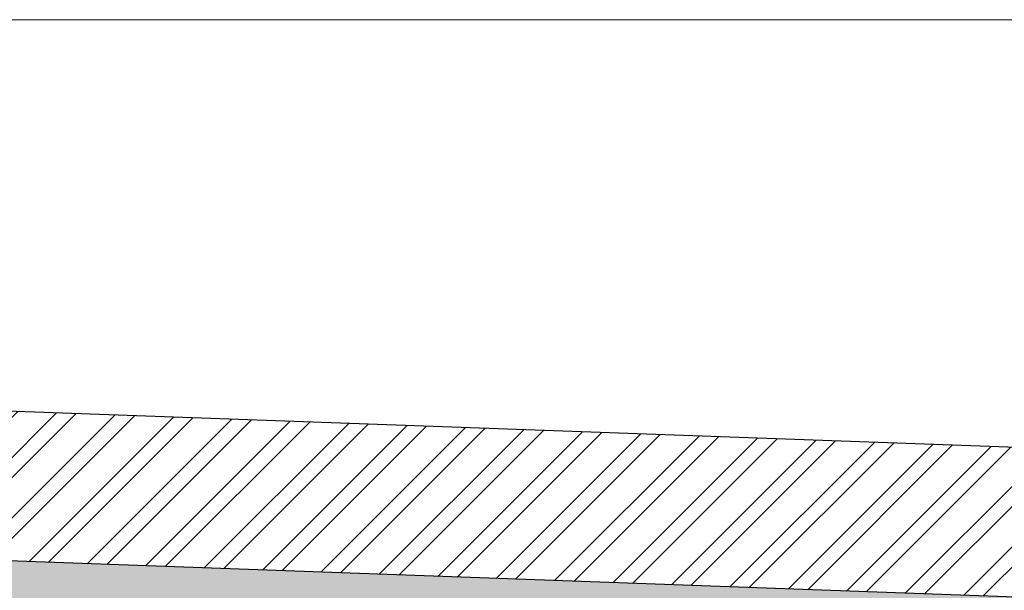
# Model space of a CAD drawing. Header units: millimetres. Extents: x 297264 to 416219, y -77299 to -23696.
# Tile 119 of 187: x 327564 to 328879, y -25919 to -25157. Entities that reach past the tile are written whole.
import ezdxf

# ---------------------------------------------------------------- set-up
doc = ezdxf.new("R2010")
doc.units = ezdxf.units.MM
doc.header["$LTSCALE"] = 2.5
for name, color, linetype, lineweight in [('ELEVATION 3', 23, 'Continuous', 13), ('HATCH LIGHT', 250, 'Continuous', 0), ('WALL', 132, 'Continuous', 25)]:
    doc.layers.add(name, color=color, linetype=linetype, lineweight=lineweight)

msp = doc.modelspace()

# ---------------------------------------------------------------- hatches: boundary and pattern name
at = {"layer": 'HATCH LIGHT', "true_color": 0x636466}
h = msp.add_hatch(dxfattribs=at)
h.set_pattern_fill('ANSI32', color=251, scale=6)
h.set_pattern_definition([(45, (257511.52, -46725.026), (-40.411153, 40.411153), []), (45, (257538.46, -46725.026), (-40.411153, 40.411153), [])])
h.paths.add_polyline_path([(334654.4, -32590), (334460.4, -32638.8), (334642, -33359.7), (322089.3, -33359.6, -0.000263), (322074.8, -33559.6), (334898.6, -33559.7)])
h.paths.add_polyline_path([(322503.3, -25157.1), (322303.2, -25157.1, -0.011972), (321822, -34256), (322022.5, -34256, 0.01196)])
h.paths.add_polyline_path([(322486.9, -25697.6), (332165.8, -26046.6, 0.003501), (332659.9, -26800.6), (332827.5, -26691.5), (332277.4, -25850.5), (322493.1, -25497.7, -0.000262)])
h = msp.add_hatch(dxfattribs=at)
h.set_pattern_fill('ANSI36', color=251, scale=7)
h.set_pattern_definition([(45, (257511.52, -46725.026), (11.786586, 43.2174826), [55.5625, -11.1125, 0, -11.1125])])
h.paths.add_polyline_path([(328611.9, -26789), (329551.3, -26822.8), (329579, -26053.4), (332110.1, -26144.6), (332576.6, -26856), (332659.9, -26800.6, -0.003501), (332165.8, -26046.6), (329112.9, -25936.7, -0.403697), (329498.5, -26336.4, -1), (328698.5, -26336.4, -0.424809), (329112.9, -25936.7), (325280.4, -25798.4), (325276.8, -25898.3), (328639.7, -26019.5)])

# ---------------------------------------------------------------- linework, layer by layer
at = {"layer": 'ELEVATION 3'}
msp.add_lwpolyline([(320881.9, -34256), (336444.4, -34256), (336444.4, -25157.1), (320881.9, -25157.1)], close=True, dxfattribs=at)
at = {"layer": 'WALL'}
msp.add_line((332277.4, -25850.5), (322494.1, -25497.7), dxfattribs=at)
at = {"layer": 'WALL', "flags": 128}
msp.add_lwpolyline([(332827.5, -26691.5), (332659.9, -26800.6, -0.003501), (332165.8, -26046.6), (322486.9, -25697.6)], format="xyb", dxfattribs=at)

doc.saveas('drawing.dxf')
